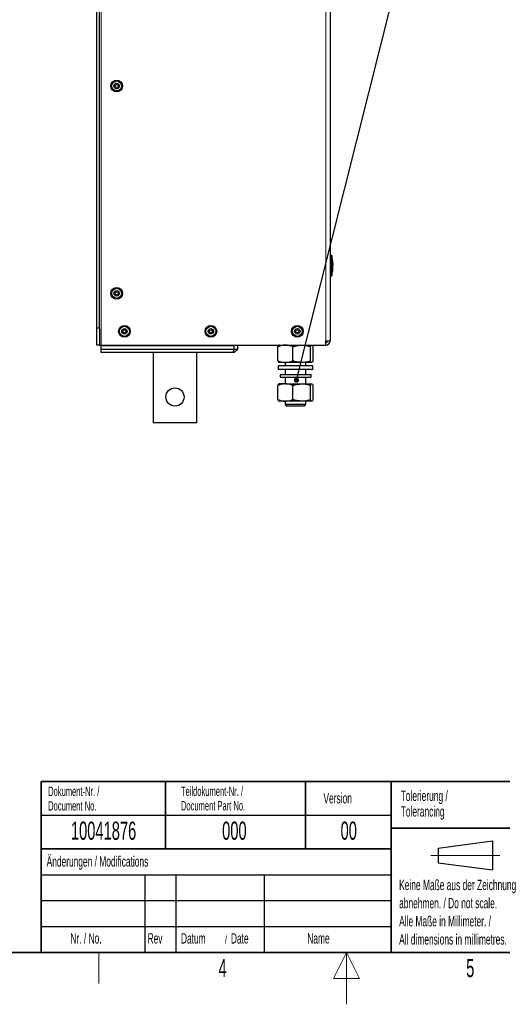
# Model space of a CAD drawing. Header units: millimetres. Extents: x 5 to 418, y 2 to 292.
# Tile 3 of 8: x 154 to 247, y 2 to 192. Entities that reach past the tile are written whole.
import ezdxf

# ---------------------------------------------------------------- set-up
doc = ezdxf.new("R2010")
doc.units = ezdxf.units.MM
doc.layers.add('SLD-0', color=7, linetype='Continuous')
doc.styles.add('SLDTEXTSTYLE0', font='TXT', dxfattribs={"width": 0.605})
doc.dimstyles.new('SLDDIMSTYLE2', dxfattribs={"dimtxt": 0.18, "dimasz": 1.016, "dimexe": 0, "dimexo": 0.0625, "dimgap": 0, "dimtad": 0, "dimtih": 1, "dimtoh": 1, "dimdec": 0, "dimrnd": 1e-09, "dimzin": 0, "dimdsep": 46, "dimtxsty": 'Standard', "dimblk1": 'DOT', "dimblk2": 'DOT', "dimsah": 1, "dimcen": 0.09, "dimadec": 0, "dimazin": 0, "dimtfac": 1.016, "dimtdec": 0, "dimtofl": 0, "dimtmove": 0, "dimatfit": 3, "dimldrblk": 'DOT', "dimfxl": 1, "dimfrac": 2, "dimtolj": 1, "dimtzin": 0, "dimarcsym": 0})

# ---------------------------------------------------------------- blocks, each defined once
blk = doc.blocks.new('_Dot')
at = {"color": 0, "linetype": 'ByBlock', "lineweight": -2}
blk.add_line((-0.5, 0), (-1, 0), dxfattribs=at)
at = {"color": 0, "linetype": 'ByBlock', "const_width": 0.5}
blk.add_lwpolyline([(-0.25, 0, 1), (0.25, 0, 1)], format="xyb", close=True, dxfattribs=at)

msp = doc.modelspace()

# ---------------------------------------------------------------- linework, layer by layer
at = {"color": 7, "linetype": 'Continuous', "lineweight": 18}
for p, q in [((169.6816, 129.1643), (169.6816, 229.1643)), ((213.0149, 129.9977), (213.0149, 228.331)), ((213.8483, 146.1643), (213.9522, 146.1643)), ((214.1855, 146.1671), (213.9522, 146.1643)), ((213.8483, 142.831), (213.9522, 142.831)), ((214.1855, 142.8283), (213.9522, 142.831)), ((214.1855, 142.727), (214.2092, 142.6999))]:
    msp.add_line(p, q, dxfattribs=at)
at = {"color": 7, "linetype": 'Continuous', "lineweight": 25}
for p, q in [((213.8483, 228.331), (213.8483, 129.9977)), ((168.8483, 132.4977), (168.8483, 225.831)), ((169.3483, 132.4977), (169.3483, 225.831)), ((213.8483, 146.4977), (213.9522, 146.4977)), ((214.2474, 145.7898), (214.2063, 146.317)), ((214.2098, 145.7907), (214.2031, 145.7907)), ((214.2618, 145.0798), (214.2325, 145.7907)), ((214.2539, 145.7907), (214.2472, 145.7907)), ((214.2539, 145.7907), (214.2618, 145.0798)), ((214.2695, 144.5793), (214.2571, 143.2529)), ((214.3143, 145.1878), (214.2767, 145.8065)), ((214.3071, 145.0788), (214.2774, 145.7114)), ((214.3058, 144.8118), (214.2858, 143.3747)), ((213.8483, 142.4977), (213.9523, 142.4977)), ((214.211, 143.2529), (214.2044, 143.2529)), ((214.2063, 142.6783), (214.2512, 143.254)), ((214.2504, 143.2529), (214.259, 144.1765)), ((214.2571, 143.2529), (214.2504, 143.2529)), ((214.282, 143.2372), (214.317, 143.8551)), ((168.8483, 132.4977), (169.3483, 132.4977)), ((168.8483, 129.1643), (168.8483, 132.4977)), ((169.3483, 132.4977), (169.3483, 129.1643)), ((213.0149, 129.9977), (213.8483, 129.9977)), ((213.0149, 129.1643), (213.0149, 129.9977)), ((169.3483, 129.1643), (168.8483, 129.1643)), ((169.3483, 129.1643), (169.6816, 129.1643)), ((169.6816, 129.1643), (169.6816, 129.081)), ((169.6816, 129.1643), (213.0149, 129.1643)), ((169.6816, 128.4143), (169.6816, 129.081)), ((169.6816, 129.081), (195.3483, 129.081)), ((169.6816, 128.4143), (195.3483, 128.4143)), ((169.6816, 127.7477), (169.6816, 128.4143)), ((195.0721, 127.7477), (169.6816, 127.7477)), ((179.7483, 127.7477), (179.7483, 114.1643)), ((188.0816, 127.7477), (188.0816, 114.1643)), ((195.0149, 129.081), (195.0149, 129.1643)), ((195.3483, 128.4143), (195.0721, 127.7477)), ((195.3483, 127.7477), (195.0721, 127.7477)), ((195.3483, 128.4143), (195.3483, 129.081)), ((196.0149, 129.081), (195.3483, 129.081)), ((195.3483, 128.4143), (196.0149, 128.4143)), ((196.0149, 128.4143), (195.3483, 127.7477)), ((196.0149, 128.4143), (196.0149, 129.081)), ((203.7773, 126.1138), (203.7773, 128.8815)), ((206.6354, 126.1138), (206.6354, 128.8815)), ((210.0396, 126.1138), (210.0396, 128.8815)), ((210.5858, 126.1138), (210.5858, 128.8815)), ((205.2064, 125.831), (204.0155, 125.831)), ((205.1816, 125.831), (205.1816, 125.1643)), ((208.3375, 125.831), (205.2064, 125.831)), ((210.3127, 125.831), (208.3375, 125.831)), ((209.1816, 125.1643), (209.1816, 125.831)), ((203.8483, 125.1643), (203.8483, 124.4977)), ((210.5149, 125.1643), (203.8483, 125.1643)), ((210.5149, 124.4977), (203.8483, 124.4977)), ((204.1816, 123.4977), (204.1816, 122.9977)), ((204.1816, 123.4977), (210.1816, 123.4977)), ((205.1816, 124.4977), (205.1816, 123.4977)), ((209.1816, 123.4977), (209.1816, 124.4977)), ((210.1816, 122.9977), (210.1816, 123.4977)), ((210.5149, 124.4977), (210.5149, 125.1643)), ((205.2064, 121.6977), (204.0155, 121.6977)), ((204.1816, 122.9977), (210.1816, 122.9977)), ((205.1816, 122.9977), (205.1816, 121.6977)), ((205.2064, 121.6977), (208.3375, 121.6977)), ((208.3375, 121.6977), (210.3127, 121.6977)), ((209.1816, 121.6977), (209.1816, 122.9977)), ((203.7773, 118.6472), (203.7773, 121.4148)), ((206.6354, 118.6472), (206.6354, 121.4148)), ((210.0396, 118.6472), (210.0396, 121.4148)), ((210.5858, 118.6472), (210.5858, 121.4148)), ((205.2064, 118.3643), (204.0155, 118.3643)), ((205.1816, 118.3643), (205.1816, 117.7222)), ((208.3375, 118.3643), (205.2064, 118.3643)), ((210.3127, 118.3643), (208.3375, 118.3643)), ((209.1816, 117.7222), (209.1816, 118.3643)), ((205.1816, 117.7222), (205.5394, 117.3643)), ((209.1816, 117.7222), (205.1816, 117.7222)), ((208.8238, 117.3643), (205.5394, 117.3643)), ((208.8238, 117.3643), (209.1816, 117.7222)), ((188.0816, 114.1643), (179.7483, 114.1643))]:
    msp.add_line(p, q, dxfattribs=at)
for centre, radius in [((172.6816, 179.1643), 1.1333), ((172.6816, 179.1643), 0.9667), ((172.6816, 179.1643), 0.525), ((172.6816, 179.1643), 0.2917), ((172.6816, 139.1643), 1.1333), ((172.6816, 139.1643), 0.9667), ((172.6816, 139.1643), 0.525), ((172.6816, 139.1643), 0.2917), ((174.1816, 131.831), 1.1333), ((174.1816, 131.831), 0.9667), ((174.1816, 131.831), 0.525), ((174.1816, 131.831), 0.2917), ((190.8483, 131.831), 1.1333), ((190.8483, 131.831), 0.9667), ((190.8483, 131.831), 0.525), ((190.8483, 131.831), 0.2917), ((207.5149, 131.831), 1.1333), ((207.5149, 131.831), 0.9667), ((207.5149, 131.831), 0.525), ((207.5149, 131.831), 0.2917), ((183.9149, 119.1643), 1.75)]:
    msp.add_circle(centre, radius, dxfattribs=at)
at = {"color": 7, "linetype": 'Continuous', "lineweight": 18}
for centre, start, end in [((213.9522, 146.2643), 0.989679, 89.997938), ((213.9522, 142.731), 270.002064, 359.009565)]:
    msp.add_arc(centre, 0.2333, start, end, dxfattribs=at)
at = {"color": 7, "linetype": 'Continuous', "lineweight": 25}
for centre, radius, start, end in [((213.978, 146.2643), 0.2333, 7.642337, 90), ((213.978, 142.731), 0.2333, 270, 352.373112), ((213.0149, 129.9977), 0.3333, 270, 0), ((213.0149, 129.9977), 0.8333, 270, 0)]:
    msp.add_arc(centre, radius, start, end, dxfattribs=at)
at = {"color": 7, "linetype": 'Continuous', "lineweight": 18}
for points, knots in [([(213.9522, 146.1643), (213.9521, 146.2018), (213.9519, 146.2768), (213.9518, 146.3766), (213.9518, 146.452), (213.952, 146.492), (213.9522, 146.4961), (213.9522, 146.4977)], [0, 0, 0, 0, 0.21467278, 0.42935247, 0.64402667, 0.85869575, 1, 1, 1, 1]), ([(214.1855, 146.2684), (214.1854, 146.2678), (214.1852, 146.2663), (214.1851, 146.254), (214.1851, 146.2311), (214.1852, 146.201), (214.1854, 146.1784), (214.1855, 146.1671)], [0, 0, 0, 0, 0.14056698, 0.35532785, 0.57084385, 0.7860438, 1, 1, 1, 1]), ([(214.2092, 146.2954), (214.2092, 146.2954), (214.2171, 146.3044), (214.2013, 146.2864), (214.1855, 146.2684)], [0, 0, 0, 0, 0.00007407, 1, 1, 1, 1]), ([(213.9522, 142.831), (213.9558, 143.1854), (213.9632, 143.9181), (213.9635, 145.0293), (213.956, 145.786), (213.9522, 146.1643)], [0, 0, 0, 0, 0.31897789, 0.65947635, 1, 1, 1, 1]), ([(214.1855, 146.1671), (214.1891, 145.7882), (214.1964, 145.0302), (214.196, 143.9172), (214.1889, 143.1832), (214.1855, 142.8283)], [0, 0, 0, 0, 0.34049866, 0.68104892, 1, 1, 1, 1]), ([(213.9523, 142.4977), (213.9521, 142.5014), (213.9519, 142.5087), (213.9518, 142.5662), (213.9518, 142.6508), (213.952, 142.7445), (213.9522, 142.8064), (213.9522, 142.831)], [0, 0, 0, 0, 0.21467234, 0.42935197, 0.64402607, 0.85869541, 1, 1, 1, 1]), ([(214.1855, 142.8283), (214.1854, 142.8209), (214.1852, 142.8022), (214.1851, 142.7739), (214.1851, 142.7483), (214.1852, 142.7307), (214.1854, 142.7282), (214.1855, 142.727)], [0, 0, 0, 0, 0.1406569, 0.35550383, 0.57103286, 0.78617163, 1, 1, 1, 1])]:
    msp.add_open_spline(points, degree=3, knots=knots, dxfattribs=at)
at = {"color": 7, "linetype": 'Continuous', "lineweight": 25}
for points, knots in [([(214.2044, 143.2529), (214.2117, 143.5998), (214.2296, 144.4457), (214.213, 145.2917), (214.2031, 145.7907)], [0, 0, 0, 0, 0.41007635, 1, 1, 1, 1]), ([(214.2098, 145.7907), (214.2175, 145.4436), (214.2362, 144.5977), (214.2204, 143.7518), (214.211, 143.2529)], [0, 0, 0, 0, 0.41032951, 1, 1, 1, 1]), ([(214.3071, 145.0788), (214.3208, 144.9431), (214.3361, 144.7909), (214.3293, 144.6384), (214.3285, 144.6218)], [0, 0, 0, 0, 0.891037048, 1, 1, 1, 1]), ([(214.341, 144.2796), (214.3478, 144.3603), (214.3624, 144.5351), (214.3463, 144.7098), (214.3376, 144.8037)], [0, 0, 0, 0, 0.46211701, 1, 1, 1, 1]), ([(205.2064, 129.1643), (205.1725, 129.164), (204.916, 129.1614), (204.4323, 129.0997), (203.997, 128.9547), (203.7773, 128.8815)], [0, 0, 0, 0, 0.07009183, 0.53078536, 1, 1, 1, 1]), ([(204.0505, 129.1643), (204.044, 129.164), (203.995, 129.1614), (203.9025, 129.0997), (203.8193, 128.9547), (203.7773, 128.8815)], [0, 0, 0, 0, 0.07009183, 0.53078536, 1, 1, 1, 1]), ([(206.6354, 128.8815), (206.4033, 128.9606), (205.9349, 129.1201), (205.4507, 129.1495), (205.2064, 129.1643)], [0, 0, 0, 0, 0.49545796, 1, 1, 1, 1]), ([(206.6354, 128.8815), (206.7598, 128.9189), (207.3142, 129.0854), (207.8905, 129.1299), (208.3375, 129.1643)], [0, 0, 0, 0, 0.22439216, 1, 1, 1, 1]), ([(208.3375, 129.1643), (208.4771, 129.1609), (209.0531, 129.1468), (209.6144, 128.9959), (210.0396, 128.8815)], [0, 0, 0, 0, 0.242386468, 1, 1, 1, 1]), ([(210.0396, 128.8815), (210.084, 128.9606), (210.1735, 129.1201), (210.266, 129.1495), (210.3127, 129.1643)], [0, 0, 0, 0, 0.49545796, 1, 1, 1, 1]), ([(210.3127, 129.1643), (210.3192, 129.164), (210.3682, 129.1614), (210.4607, 129.0997), (210.5439, 128.9547), (210.5858, 128.8815)], [0, 0, 0, 0, 0.07009183, 0.53078536, 1, 1, 1, 1]), ([(203.7773, 126.1138), (204.0094, 126.0348), (204.4778, 125.8752), (204.962, 125.8458), (205.2064, 125.831)], [0, 0, 0, 0, 0.495457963, 1, 1, 1, 1]), ([(203.7773, 126.1138), (203.8217, 126.0348), (203.9112, 125.8752), (204.0038, 125.8458), (204.0505, 125.831)], [0, 0, 0, 0, 0.495457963, 1, 1, 1, 1]), ([(205.2064, 125.831), (205.2402, 125.8313), (205.4967, 125.8339), (205.9804, 125.8957), (206.4157, 126.0407), (206.6354, 126.1138)], [0, 0, 0, 0, 0.07009183, 0.53078536, 1, 1, 1, 1]), ([(208.3375, 125.831), (207.8905, 125.8655), (207.3142, 125.9099), (206.7598, 126.0765), (206.6354, 126.1138)], [0, 0, 0, 0, 0.77560784, 1, 1, 1, 1]), ([(210.0396, 126.1138), (209.6144, 125.9995), (209.0531, 125.8485), (208.4771, 125.8344), (208.3375, 125.831)], [0, 0, 0, 0, 0.75761353, 1, 1, 1, 1]), ([(210.3127, 125.831), (210.3063, 125.8313), (210.2572, 125.8339), (210.1648, 125.8957), (210.0816, 126.0407), (210.0396, 126.1138)], [0, 0, 0, 0, 0.07009183, 0.53078536, 1, 1, 1, 1]), ([(210.5858, 126.1138), (210.5415, 126.0348), (210.452, 125.8752), (210.3594, 125.8458), (210.3127, 125.831)], [0, 0, 0, 0, 0.49545796, 1, 1, 1, 1]), ([(205.2064, 121.6977), (205.1725, 121.6973), (204.916, 121.6948), (204.4323, 121.633), (203.997, 121.488), (203.7773, 121.4148)], [0, 0, 0, 0, 0.07009183, 0.53078536, 1, 1, 1, 1]), ([(204.0505, 121.6977), (204.044, 121.6973), (203.995, 121.6948), (203.9025, 121.633), (203.8193, 121.488), (203.7773, 121.4148)], [0, 0, 0, 0, 0.07009183, 0.53078536, 1, 1, 1, 1]), ([(206.6354, 121.4148), (206.4033, 121.4939), (205.9349, 121.6534), (205.4507, 121.6828), (205.2064, 121.6977)], [0, 0, 0, 0, 0.49545796, 1, 1, 1, 1]), ([(206.6354, 121.4148), (206.7598, 121.4522), (207.3142, 121.6187), (207.8905, 121.6632), (208.3375, 121.6977)], [0, 0, 0, 0, 0.22439216, 1, 1, 1, 1]), ([(208.3375, 121.6977), (208.4771, 121.6943), (209.0531, 121.6802), (209.6144, 121.5292), (210.0396, 121.4148)], [0, 0, 0, 0, 0.24238647, 1, 1, 1, 1]), ([(210.0396, 121.4148), (210.084, 121.4939), (210.1735, 121.6534), (210.266, 121.6828), (210.3127, 121.6977)], [0, 0, 0, 0, 0.49545796, 1, 1, 1, 1]), ([(210.3127, 121.6977), (210.3192, 121.6973), (210.3682, 121.6948), (210.4607, 121.633), (210.5439, 121.488), (210.5858, 121.4148)], [0, 0, 0, 0, 0.07009183, 0.53078536, 1, 1, 1, 1]), ([(203.7773, 118.6472), (204.0094, 118.5681), (204.4778, 118.4086), (204.962, 118.3792), (205.2064, 118.3643)], [0, 0, 0, 0, 0.495457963, 1, 1, 1, 1]), ([(203.7773, 118.6472), (203.8217, 118.5681), (203.9112, 118.4086), (204.0038, 118.3792), (204.0505, 118.3643)], [0, 0, 0, 0, 0.495457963, 1, 1, 1, 1]), ([(205.2064, 118.3643), (205.2402, 118.3647), (205.4967, 118.3672), (205.9804, 118.429), (206.4157, 118.574), (206.6354, 118.6472)], [0, 0, 0, 0, 0.07009183, 0.53078536, 1, 1, 1, 1]), ([(208.3375, 118.3643), (207.8905, 118.3988), (207.3142, 118.4433), (206.7598, 118.6098), (206.6354, 118.6472)], [0, 0, 0, 0, 0.77560784, 1, 1, 1, 1]), ([(210.0396, 118.6472), (209.6144, 118.5328), (209.0531, 118.3818), (208.4771, 118.3678), (208.3375, 118.3643)], [0, 0, 0, 0, 0.75761353, 1, 1, 1, 1]), ([(210.3127, 118.3643), (210.3063, 118.3647), (210.2572, 118.3672), (210.1648, 118.429), (210.0816, 118.574), (210.0396, 118.6472)], [0, 0, 0, 0, 0.07009183, 0.53078536, 1, 1, 1, 1]), ([(210.5858, 118.6472), (210.5415, 118.5681), (210.452, 118.4086), (210.3594, 118.3792), (210.3127, 118.3643)], [0, 0, 0, 0, 0.49545796, 1, 1, 1, 1])]:
    msp.add_open_spline(points, degree=3, knots=knots, dxfattribs=at)
at = {"layer": 'SLD-0', "lineweight": 35}
for p, q in [((158.1167, 45), (225.6167, 45)), ((158.1167, 45), (158.1167, 32)), ((182.1167, 45), (182.1167, 32)), ((209.1167, 45), (209.1167, 32)), ((225.6167, 45), (225.6167, 32)), ((225.6167, 45), (266.3305, 45)), ((225.6167, 45), (225.6167, 36)), ((225.6167, 36), (266.3305, 36)), ((225.6167, 36), (225.6167, 12)), ((158.1167, 32), (158.1167, 12)), ((158.1167, 32), (225.6167, 32)), ((225.6167, 32), (225.6167, 12)), ((26, 12), (408, 12)), ((158.1167, 12), (225.6167, 12)), ((225.6167, 12), (266.3305, 12))]:
    msp.add_line(p, q, dxfattribs=at)
at = {"layer": 'SLD-0'}
for p, q in [((158.1167, 38.5), (225.6167, 38.5)), ((158.1167, 27), (225.6167, 27)), ((178.1167, 27), (178.1167, 12)), ((184.1167, 27), (184.1167, 12)), ((201.1167, 27), (201.1167, 12)), ((158.1167, 22), (225.6167, 22)), ((158.1167, 17), (225.6167, 17))]:
    msp.add_line(p, q, dxfattribs=at)
at = {"layer": 'SLD-0', "lineweight": 25}
for p, q in [((234.6396, 32.1246), (245.1396, 33.5246)), ((245.1396, 33.5246), (245.1396, 27.9246)), ((158.1167, 32), (225.6167, 32)), ((234.6396, 32.1246), (234.6396, 29.3246)), ((234.6396, 29.3246), (245.1396, 27.9246))]:
    msp.add_line(p, q, dxfattribs=at)
at = {"layer": 'SLD-0', "lineweight": 18}
for p, q in [((233.2396, 30.7246), (246.5396, 30.7246)), ((169.25, 6), (169.25, 12)), ((217, 12), (214.5, 7)), ((217, 2), (217, 12)), ((219.5, 7), (217, 12)), ((214.5, 7), (219.5, 7))]:
    msp.add_line(p, q, dxfattribs=at)

# ---------------------------------------------------------------- texts
at = {"layer": 'SLD-0', "style": 'SLDTEXTSTYLE0'}
for s, insert, char_height, attachment_point in [('Dokument-Nr. /', (159.4707, 43.9891), 1.8, 1), ('Teildokument-Nr. /', (185.0721, 44.0073), 1.8, 1), ('Version', (212.5452, 42.7601), 2, 1), ('Tolerierung /', (227.4391, 43.2172), 2, 1), ('Document No.', (159.4707, 41.1891), 1.8, 1), ('Document Part No.', (185.0721, 41.2073), 1.8, 1), ('Tolerancing', (227.4391, 40.2172), 2, 1), ('10041876', (170.1557, 37.243), 3.5, 2), ('000', (195.3767, 37.243), 3.5, 2), ('00', (217.424, 37.2527), 3.5, 2), ('Änderungen / Modifications', (159.1698, 30.5619), 2, 1), ('Keine Maße aus der Zeichnung', (227.1404, 26.0307), 2, 1), ('abnehmen. / Do not scale.', (227.1404, 22.5307), 2, 1), ('Alle Maße in Millimeter. /', (227.1404, 19.0307), 2, 1), ('Nr. / No.', (163.7532, 15.7244), 2, 1), ('Rev', (178.6351, 15.7244), 2, 1), ('Datum', (185.0629, 15.7244), 2, 1), ('/', (193.5459, 15.2243), 1.5, 1), ('Date', (194.7022, 15.7244), 2, 1), ('Name', (209.4275, 15.729), 2, 1), ('All dimensions in millimetres.', (227.1404, 15.5307), 2, 1), ('4', (193.1027, 10.743), 3.5, 2), ('5', (240.8527, 10.743), 3.5, 2)]:
    msp.add_mtext(s, dxfattribs=dict(at, insert=insert, char_height=char_height, attachment_point=attachment_point))

# ---------------------------------------------------------------- leaders
at = {"layer": 'SLD-0'}
msp.add_leader([(207.3423, 122.4114), (226.7509, 199.6096)], dimstyle='SLDDIMSTYLE2', dxfattribs=at)

doc.saveas('drawing.dxf')
